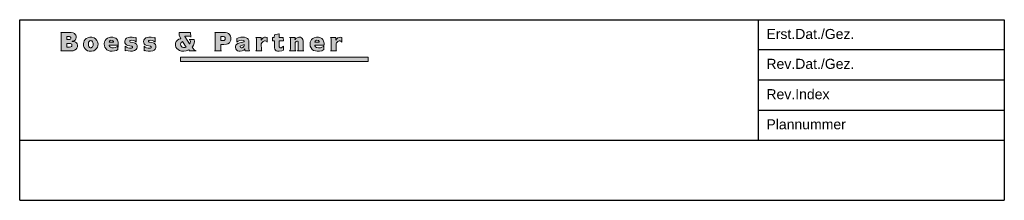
# Model space of a CAD drawing. Header units: millimetres. Extents: x -184 to 0, y 0 to 34.
import ezdxf
from ezdxf.enums import TextEntityAlignment as Align

# ---------------------------------------------------------------- set-up
doc = ezdxf.new("R2010")
doc.units = ezdxf.units.MM
doc.layers.add('1_P-MANSFEN', color=142, linetype='Continuous', plot=False)
doc.styles.add('Arial', font='arial.ttf', dxfattribs={"height": 0.5})
doc.styles.add('BP_Plank', font='fu______.TTF')

# ---------------------------------------------------------------- blocks, each defined once
blk = doc.blocks.new('*U35')
at = {"linetype": 'Continuous'}
h = blk.add_hatch(color=0, dxfattribs=at)
h.paths.add_polyline_path([(-173.84, 29.66), (-174.18, 29.7), (-174.17, 29.71), (-174.02, 29.74), (-173.78, 29.85), (-173.59, 30.01), (-173.49, 30.18), (-173.43, 30.45), (-173.46, 30.7), (-173.52, 30.86), (-173.62, 31.01), (-173.76, 31.14), (-174.02, 31.27), (-174.39, 31.34), (-176.3, 31.35), (-176.31, 31.34), (-176.23, 31.21), (-176.23, 28.04), (-176.31, 27.93), (-176.3, 27.91), (-174.55, 27.91), (-174.03, 27.95), (-173.73, 28.03), (-173.44, 28.22), (-173.3, 28.41), (-173.19, 28.67), (-173.18, 28.97), (-173.24, 29.21), (-173.39, 29.41), (-173.54, 29.53)])
h.paths.add_polyline_path([(-174.36, 29.27), (-174.26, 29.16), (-174.23, 29), (-174.26, 28.81), (-174.31, 28.73), (-174.45, 28.66), (-174.7, 28.64), (-175.21, 28.64), (-175.19, 29.33), (-174.5, 29.32)], flags=16)
h.paths.add_polyline_path([(-174.64, 30.06), (-174.89, 30.04), (-175.21, 30.04), (-175.19, 30.62), (-174.69, 30.61), (-174.56, 30.55), (-174.47, 30.42), (-174.47, 30.25), (-174.53, 30.14)], flags=16)
h.paths.add_polyline_path([(-169.36, 29.22), (-169.43, 29.63), (-169.56, 29.89), (-169.81, 30.17), (-170.09, 30.35), (-170.49, 30.47), (-170.88, 30.48), (-171.26, 30.39), (-171.57, 30.23), (-171.77, 30.04), (-171.93, 29.82), (-172.04, 29.55), (-172.1, 29.22), (-172.07, 28.86), (-171.98, 28.58), (-171.79, 28.29), (-171.58, 28.1), (-171.32, 27.96), (-171, 27.86), (-170.55, 27.85), (-170.15, 27.95), (-169.88, 28.09), (-169.62, 28.34), (-169.47, 28.59), (-169.38, 28.89)])
h.paths.add_polyline_path([(-171.16, 29.33), (-171.12, 29.52), (-171.03, 29.69), (-170.88, 29.8), (-170.8, 29.84), (-170.61, 29.82), (-170.5, 29.77), (-170.37, 29.62), (-170.28, 29.38), (-170.29, 28.9), (-170.41, 28.65), (-170.56, 28.53), (-170.66, 28.49), (-170.84, 28.5), (-170.97, 28.58), (-171.08, 28.72), (-171.16, 28.95)], flags=16)
h.paths.add_polyline_path([(-165.58, 29.24), (-165.62, 29.58), (-165.74, 29.9), (-165.87, 30.1), (-166.06, 30.28), (-166.29, 30.39), (-166.59, 30.47), (-167.02, 30.48), (-167.31, 30.42), (-167.6, 30.31), (-167.87, 30.11), (-168.04, 29.88), (-168.15, 29.6), (-168.2, 29.26), (-168.16, 28.84), (-168.08, 28.59), (-167.92, 28.34), (-167.7, 28.12), (-167.47, 27.99), (-167.11, 27.87), (-166.75, 27.84), (-166.26, 27.9), (-165.9, 28.01), (-165.64, 28.15), (-165.64, 28.82), (-165.86, 28.65), (-166.15, 28.53), (-166.45, 28.47), (-166.81, 28.49), (-167.06, 28.59), (-167.22, 28.72), (-167.29, 28.87), (-167.29, 28.97), (-165.6, 28.99)])
h.paths.add_polyline_path([(-167.28, 29.55), (-167.22, 29.74), (-167.07, 29.88), (-166.97, 29.91), (-166.71, 29.89), (-166.59, 29.82), (-166.49, 29.66), (-166.47, 29.57), (-166.47, 29.55)], flags=16)
h.paths.add_polyline_path([(-162.58, 29.43), (-163, 29.51), (-163.34, 29.58), (-163.44, 29.67), (-163.44, 29.76), (-163.39, 29.84), (-163.31, 29.88), (-163.03, 29.9), (-162.68, 29.85), (-162.42, 29.74), (-162.21, 29.54), (-162.21, 30.43), (-162.29, 30.36), (-162.37, 30.34), (-162.97, 30.47), (-163.41, 30.48), (-163.74, 30.42), (-164.01, 30.29), (-164.2, 30.12), (-164.3, 29.97), (-164.36, 29.7), (-164.34, 29.45), (-164.23, 29.22), (-164.04, 29.04), (-163.77, 28.92), (-163.04, 28.78), (-162.94, 28.69), (-162.93, 28.58), (-162.99, 28.5), (-163.09, 28.45), (-163.51, 28.44), (-163.82, 28.5), (-164.06, 28.62), (-164.26, 28.8), (-164.26, 27.93), (-164.21, 27.98), (-164.15, 28.01), (-163.71, 27.9), (-163.32, 27.84), (-162.89, 27.87), (-162.54, 27.98), (-162.25, 28.19), (-162.13, 28.36), (-162.05, 28.62), (-162.07, 28.95), (-162.2, 29.19), (-162.34, 29.32)])
h.paths.add_polyline_path([(-159.44, 29.5), (-159.82, 29.58), (-159.92, 29.68), (-159.92, 29.77), (-159.85, 29.85), (-159.75, 29.89), (-159.47, 29.9), (-159.16, 29.85), (-158.91, 29.75), (-158.68, 29.54), (-158.69, 30.43), (-158.75, 30.37), (-158.85, 30.34), (-159.44, 30.47), (-159.89, 30.48), (-160.09, 30.45), (-160.4, 30.34), (-160.67, 30.13), (-160.79, 29.93), (-160.84, 29.68), (-160.82, 29.45), (-160.74, 29.26), (-160.56, 29.07), (-160.26, 28.92), (-159.54, 28.78), (-159.43, 28.7), (-159.41, 28.59), (-159.46, 28.5), (-159.57, 28.45), (-160.02, 28.44), (-160.29, 28.5), (-160.55, 28.63), (-160.74, 28.8), (-160.74, 27.93), (-160.67, 28), (-160.58, 28.01), (-160.45, 27.96), (-160.02, 27.86), (-159.56, 27.85), (-159.15, 27.93), (-158.89, 28.05), (-158.66, 28.27), (-158.54, 28.53), (-158.53, 28.88), (-158.62, 29.11), (-158.81, 29.31), (-159.05, 29.43)])
h.paths.add_polyline_path([(-153.11, 30.62), (-153.11, 30.67), (-152.18, 30.67), (-152.1, 30.6), (-152.04, 30.48), (-152.04, 30.52), (-152.05, 31.35), (-154.2, 31.35), (-154.21, 30.81), (-153.9, 30.23), (-153.93, 30.2), (-153.96, 30.2), (-154.27, 30.1), (-154.54, 29.92), (-154.76, 29.65), (-154.87, 29.36), (-154.88, 28.94), (-154.8, 28.64), (-154.62, 28.37), (-154.4, 28.15), (-154.15, 28), (-153.74, 27.87), (-153.33, 27.84), (-152.87, 27.91), (-152.4, 28.1), (-152.26, 27.91), (-151.04, 27.91), (-151.12, 27.95), (-151.37, 28.13), (-151.77, 28.64), (-151.73, 28.68), (-151.53, 29), (-151.41, 29.35), (-151.36, 29.7), (-151.37, 30.08), (-152.32, 30.08), (-152.28, 30.07), (-152.18, 29.99), (-152.12, 29.89), (-152.09, 29.67), (-152.13, 29.44), (-152.23, 29.25), (-152.24, 29.26)])
h.paths.add_polyline_path([(-153.55, 29.66), (-152.89, 28.63), (-153.05, 28.56), (-153.36, 28.53), (-153.62, 28.61), (-153.77, 28.72), (-153.89, 28.92), (-153.93, 29.17), (-153.89, 29.36), (-153.81, 29.49), (-153.64, 29.62)], flags=16)
h.paths.add_polyline_path([(-144.66, 29.67), (-144.57, 29.95), (-144.56, 30.4), (-144.63, 30.7), (-144.79, 30.97), (-144.98, 31.14), (-145.23, 31.27), (-145.55, 31.34), (-147.56, 31.35), (-147.49, 31.28), (-147.44, 31.19), (-147.44, 28.05), (-147.49, 27.98), (-147.57, 27.91), (-146.3, 27.91), (-146.37, 27.96), (-146.4, 28.02), (-146.42, 29.12), (-145.87, 29.12), (-145.35, 29.16), (-145.08, 29.24), (-144.82, 29.44)])
h.paths.add_polyline_path([(-146.42, 29.84), (-146.4, 30.64), (-145.91, 30.64), (-145.74, 30.57), (-145.62, 30.45), (-145.58, 30.29), (-145.61, 30.04), (-145.66, 29.96), (-145.8, 29.87), (-146.13, 29.84)], flags=16)
h.paths.add_polyline_path([(-141.17, 29.63), (-141.2, 29.89), (-141.28, 30.1), (-141.44, 30.26), (-141.68, 30.39), (-142.02, 30.47), (-142.56, 30.48), (-142.65, 30.47), (-143.08, 30.39), (-143.42, 30.26), (-143.41, 29.55), (-143.36, 29.62), (-143.19, 29.74), (-142.9, 29.85), (-142.54, 29.9), (-142.21, 29.87), (-142.1, 29.79), (-142.05, 29.71), (-142.05, 29.62), (-142.87, 29.41), (-143.25, 29.28), (-143.51, 29.1), (-143.6, 28.97), (-143.66, 28.81), (-143.68, 28.53), (-143.61, 28.31), (-143.47, 28.1), (-143.3, 27.96), (-143.06, 27.87), (-142.77, 27.85), (-142.4, 27.93), (-142.13, 28.08), (-141.94, 28.29), (-141.93, 28.28), (-141.93, 28.25), (-141.92, 28.15), (-141.84, 27.91), (-141.04, 27.93), (-141.08, 28), (-141.17, 28.26)])
h.paths.add_polyline_path([(-142.06, 29.11), (-142.06, 28.91), (-142.13, 28.72), (-142.3, 28.56), (-142.43, 28.51), (-142.64, 28.51), (-142.74, 28.56), (-142.81, 28.68), (-142.78, 28.81), (-142.68, 28.89), (-142.07, 29.11)], flags=16)
h.paths.add_polyline_path([(-138.26, 29.79), (-138.1, 29.79), (-137.96, 29.76), (-137.84, 29.67), (-137.77, 29.57), (-137.77, 30.43), (-137.8, 30.45), (-138.08, 30.48), (-138.23, 30.47), (-138.47, 30.37), (-138.65, 30.23), (-138.87, 29.93), (-138.89, 29.94), (-138.86, 30.4), (-139.86, 30.4), (-139.8, 30.35), (-139.75, 30.26), (-139.74, 28.08), (-139.79, 27.98), (-139.88, 27.91), (-138.72, 27.91), (-138.81, 27.99), (-138.84, 28.09), (-138.86, 29.27), (-138.75, 29.43), (-138.49, 29.68)])
h.paths.add_polyline_path([(-135.52, 29.8), (-134.73, 29.82), (-134.74, 30.42), (-135.53, 30.42), (-135.54, 31.11), (-135.55, 31.11), (-136.4, 30.91), (-136.42, 30.42), (-136.45, 30.42), (-136.73, 30.4), (-136.73, 29.8), (-136.41, 29.79), (-136.4, 28.49), (-136.32, 28.25), (-136.2, 28.07), (-136.07, 27.96), (-135.81, 27.87), (-135.49, 27.84), (-135.04, 27.9), (-134.73, 28.03), (-134.73, 28.8), (-134.92, 28.59), (-135.06, 28.51), (-135.33, 28.5), (-135.45, 28.59), (-135.5, 28.67)])
h.paths.add_polyline_path([(-132.35, 29.68), (-132.21, 29.74), (-132.06, 29.75), (-131.97, 29.69), (-131.94, 29.63), (-131.93, 28.29), (-131.94, 28.04), (-132.06, 27.91), (-130.91, 27.91), (-130.98, 27.96), (-131.03, 28.07), (-131.04, 29.74), (-131.09, 30.08), (-131.2, 30.26), (-131.35, 30.39), (-131.55, 30.47), (-131.86, 30.48), (-131.97, 30.45), (-132.17, 30.38), (-132.37, 30.25), (-132.54, 30.02), (-132.56, 30.04), (-132.54, 30.4), (-133.55, 30.4), (-133.48, 30.35), (-133.42, 30.23), (-133.41, 28.29), (-133.43, 28.04), (-133.55, 27.91), (-132.4, 27.91), (-132.47, 27.98), (-132.51, 28.06), (-132.52, 29.49)])
h.paths.add_polyline_path([(-127.21, 29.75), (-127.36, 30.04), (-127.53, 30.21), (-127.76, 30.36), (-128.13, 30.47), (-128.56, 30.48), (-128.95, 30.39), (-129.25, 30.25), (-129.46, 30.06), (-129.61, 29.8), (-129.71, 29.52), (-129.74, 29.16), (-129.69, 28.78), (-129.56, 28.48), (-129.33, 28.2), (-129.08, 28.02), (-128.74, 27.9), (-128.39, 27.84), (-127.98, 27.86), (-127.55, 27.96), (-127.19, 28.15), (-127.19, 28.82), (-127.2, 28.81), (-127.25, 28.76), (-127.53, 28.59), (-127.81, 28.49), (-128.18, 28.47), (-128.52, 28.54), (-128.73, 28.69), (-128.83, 28.86), (-128.83, 28.97), (-127.13, 28.97), (-127.13, 29.36)])
h.paths.add_polyline_path([(-128.82, 29.55), (-128.76, 29.73), (-128.69, 29.82), (-128.56, 29.9), (-128.51, 29.91), (-128.25, 29.89), (-128.16, 29.84), (-128.05, 29.7), (-128.01, 29.57)], flags=16)
h.paths.add_polyline_path([(-124.89, 29.29), (-124.81, 29.41), (-124.54, 29.67), (-124.32, 29.79), (-124.11, 29.79), (-123.98, 29.74), (-123.81, 29.57), (-123.82, 30.43), (-123.86, 30.45), (-124.13, 30.48), (-124.32, 30.45), (-124.56, 30.35), (-124.76, 30.16), (-124.92, 29.93), (-124.93, 29.94), (-124.91, 30.42), (-125.92, 30.42), (-125.87, 30.36), (-125.8, 30.26), (-125.8, 28.06), (-125.85, 27.96), (-125.92, 27.91), (-124.78, 27.91), (-124.88, 28.04)])
h.paths.add_polyline_path([(-118.89, 26.74), (-153.93, 26.74), (-153.93, 25.95), (-118.89, 25.95)])
for p, q in [((-184, 33.75), (0, 33.75)), ((-184, 33.75), (0, 33.75)), ((-46, 33.75), (-46, 11.25)), ((-46, 28.17), (0, 28.17)), ((-46, 22.5), (0, 22.5)), ((-46, 16.87), (0, 16.87)), ((-184, 11.25), (0, 11.25)), ((-184, 0), (0, 0))]:
    blk.add_line(p, q)
at = {"color": 0, "linetype": 'Continuous'}
for p in [(0, 33.5), (-184, 0)]:
    blk.add_line(p, (0, 0), dxfattribs=at)
for points in [[(-184, 11.25), (-184, 33.75), (0, 33.75), (0, 11.25)], [(-184, 0), (-184, 11.25), (0, 11.25), (0, 0)]]:
    blk.add_lwpolyline(points)
at = {"color": 7, "linetype": 'Continuous', "lineweight": 15}
for points in [[(-174.02, 31.27), (-173.76, 31.14), (-173.62, 31.01), (-173.52, 30.86), (-173.46, 30.7), (-173.43, 30.45), (-173.49, 30.18), (-173.59, 30.01), (-173.78, 29.85), (-174.02, 29.74), (-174.17, 29.71), (-174.18, 29.7), (-173.84, 29.66), (-173.54, 29.53), (-173.39, 29.41), (-173.24, 29.21), (-173.18, 28.97), (-173.19, 28.67), (-173.3, 28.41), (-173.44, 28.22), (-173.73, 28.03), (-174.03, 27.95), (-174.55, 27.91), (-176.3, 27.91), (-176.31, 27.93), (-176.23, 28.04), (-176.23, 31.21), (-176.31, 31.34), (-176.3, 31.35), (-174.39, 31.34), (-174.02, 31.27)], [(-152.04, 30.52), (-152.04, 30.48), (-152.1, 30.6), (-152.18, 30.67), (-153.11, 30.67), (-153.11, 30.62), (-152.24, 29.26), (-152.23, 29.25), (-152.13, 29.44), (-152.09, 29.67), (-152.12, 29.89), (-152.18, 29.99), (-152.28, 30.07), (-152.32, 30.08), (-151.37, 30.08), (-151.36, 29.7), (-151.41, 29.35), (-151.53, 29), (-151.73, 28.68), (-151.77, 28.64), (-151.37, 28.13), (-151.12, 27.95), (-151.04, 27.91), (-152.26, 27.91), (-152.4, 28.1), (-152.87, 27.91), (-153.33, 27.84), (-153.74, 27.87), (-154.15, 28), (-154.4, 28.15), (-154.62, 28.37), (-154.8, 28.64), (-154.88, 28.94), (-154.87, 29.36), (-154.76, 29.65), (-154.54, 29.92), (-154.27, 30.1), (-153.96, 30.2), (-153.93, 30.2), (-153.9, 30.23), (-154.21, 30.81), (-154.2, 31.35), (-152.05, 31.35), (-152.04, 30.52)], [(-145.23, 31.27), (-144.98, 31.14), (-144.79, 30.97), (-144.63, 30.7), (-144.56, 30.4), (-144.57, 29.95), (-144.66, 29.67), (-144.82, 29.44), (-145.08, 29.24), (-145.35, 29.16), (-145.87, 29.12), (-146.42, 29.12), (-146.4, 28.02), (-146.37, 27.96), (-146.3, 27.91), (-147.57, 27.91), (-147.49, 27.98), (-147.44, 28.05), (-147.44, 31.19), (-147.49, 31.28), (-147.56, 31.35), (-145.55, 31.34), (-145.23, 31.27)], [(-174.56, 30.55), (-174.47, 30.42), (-174.47, 30.25), (-174.53, 30.14), (-174.64, 30.06), (-174.89, 30.04), (-175.21, 30.04), (-175.19, 30.62), (-174.69, 30.61), (-174.56, 30.55)], [(-170.09, 30.35), (-169.81, 30.17), (-169.56, 29.89), (-169.43, 29.63), (-169.36, 29.22), (-169.38, 28.89), (-169.47, 28.59), (-169.62, 28.34), (-169.88, 28.09), (-170.15, 27.95), (-170.55, 27.85), (-171, 27.86), (-171.32, 27.96), (-171.58, 28.1), (-171.79, 28.29), (-171.98, 28.58), (-172.07, 28.86), (-172.1, 29.22), (-172.04, 29.55), (-171.93, 29.82), (-171.77, 30.04), (-171.57, 30.23), (-171.26, 30.39), (-170.88, 30.48), (-170.49, 30.47), (-170.09, 30.35)], [(-170.5, 29.77), (-170.37, 29.62), (-170.28, 29.38), (-170.29, 28.9), (-170.41, 28.65), (-170.56, 28.53), (-170.66, 28.49), (-170.84, 28.5), (-170.97, 28.58), (-171.08, 28.72), (-171.16, 28.95), (-171.16, 29.33), (-171.12, 29.52), (-171.03, 29.69), (-170.88, 29.8), (-170.8, 29.84), (-170.61, 29.82), (-170.5, 29.77)], [(-166.29, 30.39), (-166.06, 30.28), (-165.87, 30.1), (-165.74, 29.9), (-165.62, 29.58), (-165.58, 29.24), (-165.64, 28.15), (-165.57, 28.99), (-167.29, 28.97), (-167.29, 28.87), (-167.22, 28.72), (-167.06, 28.59), (-166.81, 28.49), (-166.45, 28.47), (-166.15, 28.53), (-165.86, 28.65), (-165.64, 28.82), (-165.64, 28.15), (-165.9, 28.01), (-166.26, 27.9), (-166.75, 27.84), (-167.11, 27.87), (-167.47, 27.99), (-167.7, 28.12), (-167.92, 28.34), (-168.08, 28.59), (-168.16, 28.84), (-168.2, 29.26), (-168.15, 29.6), (-168.04, 29.88), (-167.87, 30.11), (-167.6, 30.31), (-167.31, 30.42), (-167.02, 30.48), (-166.59, 30.47), (-166.29, 30.39)], [(-166.59, 29.82), (-166.49, 29.66), (-166.47, 29.57), (-166.47, 29.55), (-167.28, 29.55), (-167.22, 29.74), (-167.07, 29.88), (-166.97, 29.91), (-166.71, 29.89), (-166.59, 29.82)], [(-162.37, 30.34), (-162.29, 30.36), (-162.21, 30.43), (-162.21, 29.54), (-162.42, 29.74), (-162.68, 29.85), (-163.03, 29.9), (-163.31, 29.88), (-163.39, 29.84), (-163.44, 29.76), (-163.44, 29.67), (-163.34, 29.58), (-163, 29.51), (-162.58, 29.43), (-162.34, 29.32), (-162.2, 29.19), (-162.07, 28.95), (-162.05, 28.62), (-162.13, 28.36), (-162.25, 28.19), (-162.54, 27.98), (-162.89, 27.87), (-163.32, 27.84), (-163.71, 27.9), (-164.15, 28.01), (-164.21, 27.98), (-164.26, 27.93), (-164.26, 28.8), (-164.06, 28.62), (-163.82, 28.5), (-163.51, 28.44), (-163.09, 28.45), (-162.99, 28.5), (-162.93, 28.58), (-162.94, 28.69), (-163.04, 28.78), (-163.77, 28.92), (-164.04, 29.04), (-164.23, 29.22), (-164.34, 29.45), (-164.36, 29.7), (-164.3, 29.97), (-164.2, 30.12), (-164.01, 30.29), (-163.74, 30.42), (-163.41, 30.48), (-162.97, 30.47), (-162.37, 30.34)], [(-158.85, 30.34), (-158.75, 30.37), (-158.69, 30.43), (-158.68, 29.54), (-158.91, 29.75), (-159.16, 29.85), (-159.47, 29.9), (-159.75, 29.89), (-159.85, 29.85), (-159.92, 29.77), (-159.92, 29.68), (-159.82, 29.58), (-159.44, 29.5), (-159.05, 29.43), (-158.81, 29.31), (-158.62, 29.11), (-158.53, 28.88), (-158.54, 28.53), (-158.66, 28.27), (-158.89, 28.05), (-159.15, 27.93), (-159.56, 27.85), (-160.02, 27.86), (-160.45, 27.96), (-160.58, 28.01), (-160.67, 28), (-160.74, 27.93), (-160.74, 28.8), (-160.55, 28.63), (-160.29, 28.5), (-160.02, 28.44), (-159.57, 28.45), (-159.46, 28.5), (-159.41, 28.59), (-159.43, 28.7), (-159.54, 28.78), (-160.26, 28.92), (-160.56, 29.07), (-160.74, 29.26), (-160.82, 29.45), (-160.84, 29.68), (-160.79, 29.93), (-160.67, 30.13), (-160.4, 30.34), (-160.09, 30.45), (-159.89, 30.48), (-159.44, 30.47), (-158.85, 30.34)], [(-153.05, 28.56), (-153.36, 28.53), (-153.62, 28.61), (-153.77, 28.72), (-153.89, 28.92), (-153.93, 29.17), (-153.89, 29.36), (-153.81, 29.49), (-153.64, 29.62), (-153.55, 29.66), (-152.89, 28.63), (-153.05, 28.56)], [(-145.74, 30.57), (-145.62, 30.45), (-145.58, 30.29), (-145.61, 30.04), (-145.66, 29.96), (-145.8, 29.87), (-146.13, 29.84), (-146.42, 29.84), (-146.4, 30.64), (-145.91, 30.64), (-145.74, 30.57)], [(-141.68, 30.39), (-141.44, 30.26), (-141.28, 30.1), (-141.2, 29.89), (-141.17, 29.63), (-141.17, 28.26), (-141.08, 28), (-141.04, 27.93), (-141.84, 27.91), (-141.92, 28.15), (-141.93, 28.25), (-141.93, 28.28), (-141.94, 28.29), (-142.13, 28.08), (-142.4, 27.93), (-142.77, 27.85), (-143.06, 27.87), (-143.3, 27.96), (-143.47, 28.1), (-143.61, 28.31), (-143.68, 28.53), (-143.66, 28.81), (-143.6, 28.97), (-143.51, 29.1), (-143.25, 29.28), (-142.87, 29.41), (-142.05, 29.62), (-142.05, 29.71), (-142.1, 29.79), (-142.21, 29.87), (-142.54, 29.9), (-142.9, 29.85), (-143.19, 29.74), (-143.36, 29.62), (-143.41, 29.55), (-143.42, 30.26), (-143.08, 30.39), (-142.65, 30.47), (-142.56, 30.48), (-142.02, 30.47), (-141.68, 30.39)], [(-137.77, 30.43), (-137.77, 29.57), (-137.84, 29.67), (-137.96, 29.76), (-138.1, 29.79), (-138.26, 29.79), (-138.49, 29.68), (-138.75, 29.43), (-138.86, 29.27), (-138.84, 28.09), (-138.81, 27.99), (-138.72, 27.91), (-139.88, 27.91), (-139.79, 27.98), (-139.74, 28.08), (-139.75, 30.26), (-139.8, 30.35), (-139.86, 30.4), (-138.86, 30.4), (-138.89, 29.94), (-138.87, 29.93), (-138.65, 30.23), (-138.47, 30.37), (-138.23, 30.47), (-138.08, 30.48), (-137.8, 30.45), (-137.77, 30.43)], [(-135.53, 30.42), (-134.74, 30.42), (-134.73, 29.82), (-135.52, 29.8), (-135.5, 28.67), (-135.45, 28.59), (-135.33, 28.5), (-135.06, 28.51), (-134.92, 28.59), (-134.73, 28.8), (-134.73, 28.03), (-135.04, 27.9), (-135.49, 27.84), (-135.81, 27.87), (-136.07, 27.96), (-136.2, 28.07), (-136.32, 28.25), (-136.4, 28.49), (-136.41, 29.79), (-136.73, 29.8), (-136.73, 30.4), (-136.45, 30.42), (-136.42, 30.42), (-136.4, 30.91), (-135.55, 31.11), (-135.54, 31.11), (-135.53, 30.42)], [(-131.35, 30.39), (-131.2, 30.26), (-131.09, 30.08), (-131.04, 29.74), (-131.03, 28.07), (-130.98, 27.96), (-130.91, 27.91), (-132.06, 27.91), (-131.94, 28.04), (-131.93, 28.29), (-131.94, 29.63), (-131.97, 29.69), (-132.06, 29.75), (-132.21, 29.74), (-132.35, 29.68), (-132.52, 29.49), (-132.51, 28.06), (-132.47, 27.98), (-132.4, 27.91), (-133.55, 27.91), (-133.43, 28.04), (-133.41, 28.29), (-133.42, 30.23), (-133.48, 30.35), (-133.55, 30.4), (-132.54, 30.4), (-132.56, 30.04), (-132.54, 30.02), (-132.37, 30.25), (-132.17, 30.38), (-131.97, 30.45), (-131.86, 30.48), (-131.55, 30.47), (-131.35, 30.39)], [(-127.76, 30.36), (-127.53, 30.21), (-127.36, 30.04), (-127.21, 29.75), (-127.13, 29.36), (-127.13, 28.97), (-128.83, 28.97), (-128.83, 28.86), (-128.73, 28.69), (-128.52, 28.54), (-128.18, 28.47), (-127.81, 28.49), (-127.53, 28.59), (-127.25, 28.76), (-127.2, 28.81), (-127.19, 28.82), (-127.19, 28.15), (-127.55, 27.96), (-127.98, 27.86), (-128.39, 27.84), (-128.74, 27.9), (-129.08, 28.02), (-129.33, 28.2), (-129.56, 28.48), (-129.69, 28.78), (-129.74, 29.16), (-129.71, 29.52), (-129.61, 29.8), (-129.46, 30.06), (-129.25, 30.25), (-128.95, 30.39), (-128.56, 30.48), (-128.13, 30.47), (-127.76, 30.36)], [(-128.16, 29.84), (-128.05, 29.7), (-128.01, 29.57), (-128.82, 29.55), (-128.76, 29.73), (-128.69, 29.82), (-128.56, 29.9), (-128.51, 29.91), (-128.25, 29.89), (-128.16, 29.84)], [(-123.82, 30.43), (-123.81, 29.57), (-123.98, 29.74), (-124.11, 29.79), (-124.32, 29.79), (-124.54, 29.67), (-124.81, 29.41), (-124.89, 29.29), (-124.88, 28.04), (-124.78, 27.91), (-125.92, 27.91), (-125.85, 27.96), (-125.8, 28.06), (-125.8, 30.26), (-125.87, 30.36), (-125.92, 30.42), (-124.91, 30.42), (-124.93, 29.94), (-124.92, 29.93), (-124.76, 30.16), (-124.56, 30.35), (-124.32, 30.45), (-124.13, 30.48), (-123.86, 30.45), (-123.82, 30.43)], [(-174.36, 29.27), (-174.26, 29.16), (-174.23, 29), (-174.26, 28.81), (-174.31, 28.73), (-174.45, 28.66), (-174.7, 28.64), (-175.21, 28.64), (-175.19, 29.33), (-174.5, 29.32), (-174.36, 29.27)], [(-142.06, 28.91), (-142.13, 28.72), (-142.3, 28.56), (-142.43, 28.51), (-142.64, 28.51), (-142.74, 28.56), (-142.81, 28.68), (-142.78, 28.81), (-142.68, 28.89), (-142.07, 29.11), (-142.06, 29.11), (-142.06, 28.91)]]:
    blk.add_lwpolyline(points, dxfattribs=at)
blk.add_lwpolyline([(-153.93, 26.74), (-153.93, 25.95), (-118.89, 25.95), (-118.89, 26.74)], close=True, dxfattribs=at)
at = {"layer": '1_P-MANSFEN', "ltscale": 1.5}
blk.add_line((-184, 0), (0, 0), dxfattribs=at)
at = {"lineweight": 0, "char_height": 1.875, "attachment_point": 1, "style": 'Arial'}
for s, insert in [('{\\C7;\\lErst.Dat./Gez.}', (-44.46, 32.02)), ('{\\C7;\\lRev.Dat./Gez.}', (-44.46, 26.44)), ('{\\C7;\\lRev.Index}', (-44.46, 20.77)), ('{\\C7;\\lPlannummer}', (-44.46, 15.14))]:
    blk.add_mtext(s, dxfattribs=dict(at, insert=insert))
at = {"color": 0, "linetype": 'Continuous', "style": 'BP_Plank', "flags": 1}
for tag, p in [('ERSTELLT', (-1.47, 30.88)), ('REV-DATUM', (-1.47, 25.26)), ('VERSION', (-1.48, 19.83)), ('DATEINAME', (-1.4, 14.01))]:
    blk.add_attdef(tag, text='', height=1.88, dxfattribs=at).set_placement(p, align=Align.MIDDLE_RIGHT)
at = {"style": 'BP_Plank', "flags": 1}
blk.add_attdef('TITEL', (-176.84, 3.85), '', height=3.5, dxfattribs=at)

msp = doc.modelspace()

# ---------------------------------------------------------------- block references
msp.add_blockref('*U35', (0, 0))

doc.saveas('drawing.dxf')
